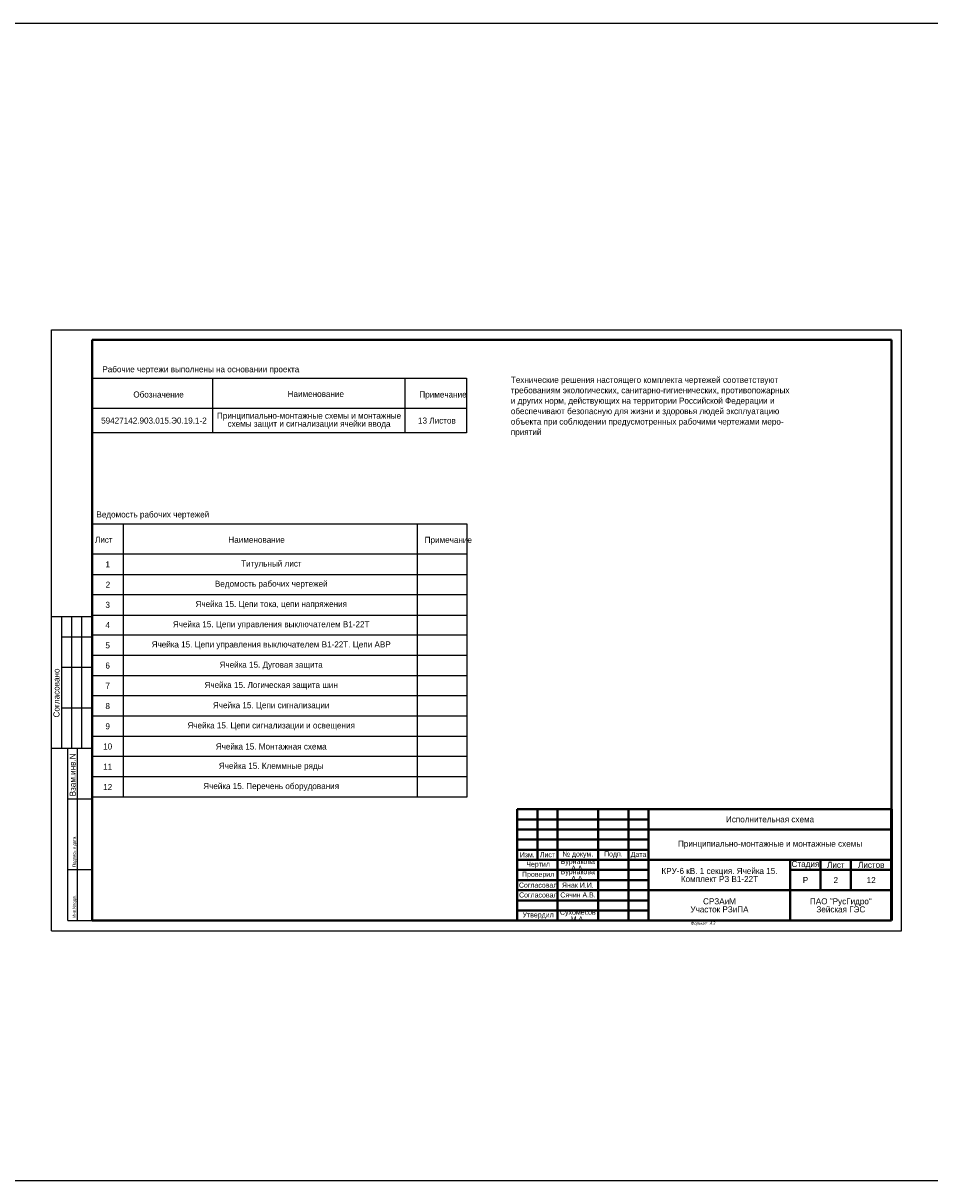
# Model space of a CAD drawing. Header units: millimetres. Extents: x 7700 to 12777, y -2533 to 2568.
# Tile 33 of 74: x 8230 to 8679, y 529 to 1101. Entities that reach past the tile are written whole.
import ezdxf

# ---------------------------------------------------------------- set-up
doc = ezdxf.new("R2010")
doc.units = ezdxf.units.MM
doc.layers.add('основная 0.5', color=7, linetype='Continuous', lineweight=50)
doc.layers.add('тонкая 0.25', color=7, linetype='Continuous', lineweight=25)
doc.styles.add('SIMPLEX', font='txt', dxfattribs={"height": 5})

msp = doc.modelspace()

# ---------------------------------------------------------------- linework, layer by layer
for p, q in [((8244.44, 652.45), (8244.44, 949.5)), ((8244.44, 949.5), (8664.45, 949.5)), ((8244.44, 652.45), (8244.44, 949.5)), ((8664.45, 652.45), (8664.45, 949.5)), ((8664.45, 652.45), (8664.45, 949.5)), ((8264.44, 807.69), (8244.44, 807.69)), ((8249.44, 742.69), (8249.44, 807.69)), ((8254.44, 742.69), (8254.44, 807.69)), ((8259.44, 742.69), (8259.44, 807.69)), ((8249.44, 797.69), (8264.44, 797.69)), ((8249.44, 782.69), (8264.44, 782.69)), ((8249.44, 762.69), (8264.44, 762.69)), ((8244.44, 742.69), (8264.44, 742.69)), ((8252.44, 657.5), (8252.44, 742.69)), ((8257.31, 657.5), (8257.31, 742.69)), ((8252.44, 717.69), (8264.44, 717.69)), ((8252.44, 682.69), (8264.44, 682.69)), ((8244.44, 652.45), (8664.45, 652.45)), ((8252.44, 657.5), (8264.44, 657.5))]:
    msp.add_line(p, q)
at = {"lineweight": 40}
for p, q in [((8264.44, 944.5), (8659.53, 944.5)), ((8659.53, 944.5), (8659.53, 657.5)), ((8474.53, 692.5), (8539.53, 692.5)), ((8474.53, 682.49), (8539.53, 682.49)), ((8474.53, 677.49), (8539.53, 677.49)), ((8474.53, 672.49), (8539.53, 672.49)), ((8474.53, 667.49), (8539.53, 667.49)), ((8474.53, 662.49), (8539.53, 662.49)), ((8264.44, 657.5), (8659.53, 657.5))]:
    msp.add_line(p, q, dxfattribs=at)
at = {"linetype": 'Continuous', "lineweight": 40}
msp.add_line((8264.44, 944.5), (8264.44, 657.5), dxfattribs=at)
at = {"linetype": 'Continuous'}
for p, q in [((8264.45, 925.59), (8449.45, 925.59)), ((8324.17, 898.59), (8324.17, 925.59)), ((8419.19, 898.59), (8419.19, 925.59)), ((8449.45, 925.59), (8449.45, 898.59)), ((8449.45, 910.59), (8264.45, 910.59)), ((8449.45, 898.59), (8264.45, 898.59)), ((8264.7, 853.51), (8449.7, 853.51)), ((8279.87, 853.51), (8279.87, 718.51)), ((8425.15, 853.51), (8425.15, 718.51)), ((8425.15, 853.51), (8425.15, 826.5)), ((8449.7, 853.51), (8449.7, 718.51)), ((8449.7, 838.51), (8264.44, 838.51)), ((8264.7, 828.51), (8449.7, 828.51)), ((8449.7, 818.51), (8264.44, 818.51)), ((8264.44, 808.51), (8449.7, 808.51)), ((8264.44, 798.51), (8264.44, 778.51)), ((8449.7, 798.51), (8264.44, 798.51)), ((8449.7, 788.51), (8264.44, 788.51)), ((8449.7, 778.51), (8264.44, 778.51)), ((8449.7, 768.51), (8264.44, 768.51)), ((8264.44, 758.51), (8264.44, 738.51)), ((8449.7, 758.51), (8264.44, 758.51)), ((8449.7, 748.51), (8264.44, 748.51)), ((8449.7, 738.51), (8264.44, 738.51)), ((8449.7, 728.51), (8264.44, 728.51)), ((8449.7, 718.51), (8264.44, 718.51))]:
    msp.add_line(p, q, dxfattribs=at)
at = {"color": 2}
msp.add_lwpolyline([(7701.96, 1101.04), (12739.64, 1101.04), (12739.64, 528.85), (7701.96, 528.85)], close=True, dxfattribs=at)
at = {"layer": 'основная 0.5', "lineweight": 40}
for p, q in [((8474.53, 712.5), (8659.53, 712.5)), ((8474.53, 712.5), (8474.53, 657.5)), ((8484.53, 687.5), (8484.53, 712.5)), ((8494.53, 657.5), (8494.53, 712.5)), ((8514.53, 657.5), (8514.53, 712.5)), ((8529.53, 657.5), (8529.53, 712.5)), ((8539.53, 657.5), (8539.53, 712.5)), ((8539.53, 702.5), (8659.53, 702.5)), ((8474.53, 692.5), (8539.53, 692.5)), ((8474.53, 687.5), (8659.53, 687.5)), ((8609.53, 657.5), (8609.53, 687.5)), ((8624.53, 672.5), (8624.53, 687.5)), ((8639.53, 672.5), (8639.53, 687.5)), ((8609.53, 682.5), (8659.53, 682.5)), ((8539.53, 672.5), (8659.53, 672.5)), ((8474.53, 657.5), (8659.53, 657.5))]:
    msp.add_line(p, q, dxfattribs=at)
at = {"layer": 'основная 0.5', "color": 0}
msp.add_line((8659.53, 657.5), (8659.53, 712.5), dxfattribs=at)
at = {"layer": 'тонкая 0.25', "lineweight": 40}
for p, q in [((8474.53, 707.5), (8539.53, 707.5)), ((8474.53, 702.5), (8539.53, 702.5)), ((8474.53, 702.5), (8539.53, 702.5)), ((8539.53, 697.5), (8474.53, 697.5))]:
    msp.add_line(p, q, dxfattribs=at)

# ---------------------------------------------------------------- texts
at = {"linetype": 'Continuous', "style": 'SIMPLEX'}
for s, p in [('Рабочие чертежи выполнены на основании проекта', (8269.53, 928.47)), ('Технические решения настоящего комплекта чертежей соответствуют', (8471.42, 923.24)), ('требованиям экологических, санитарно-гигиенических, противопожарных', (8471.42, 918.1)), ('Обозначение', (8284.84, 916)), ('Наименование', (8361.09, 916.27)), ('Примечание', (8426.22, 916)), ('и других норм, действующих на территории Российской Федерации и', (8471.42, 912.94)), ('обеспечивают безопасную для жизни и здоровья людей эксплуатацию', (8471.42, 907.78)), ('объекта при соблюдении предусмотренных рабочими чертежами меро-', (8471.42, 902.62)), ('приятий', (8471.42, 897.46)), ('Ведомость рабочих чертежей ', (8266.59, 856.72)), ('Лист', (8265.87, 844.19)), ('Наименование', (8331.82, 844.19)), ('Примечание', (8428.84, 844.16))]:
    msp.add_text(s, height=3, dxfattribs=at).set_placement(p)
for s, height, p in [('Согласовано', 3, (8248.35, 757.88)), ('Взам.инв.N', 3, (8256.35, 718.88)), ('Подпись и дата', 1.5, (8256.35, 683.88)), ('Инв.Nподл.', 1.5, (8256.35, 658.88))]:
    msp.add_text(s, height=height, rotation=90, dxfattribs=at).set_placement(p)
at = {"lineweight": 35, "char_height": 3, "attachment_point": 5, "line_spacing_factor": 0.8, "style": 'SIMPLEX'}
for s, insert, width in [('Принципиально-монтажные схемы и монтажные схемы защит и сигнализации ячейки ввода', (8371.68, 904.59), 95.0224), ('59427142.903.015.Э0.19.1-2', (8295.03, 904.59), 58.2798), (' 13 Листов', (8434.32, 904.59), 30.2608), ('Титульный лист', (8353.09, 833.51), 144.1196), ('1', (8272.16, 833.51), 15.4342), ('2', (8272.29, 823.51), 15.1763), ('Ведомость рабочих чертежей', (8353.01, 823.51), 144.2869), ('3', (8272.16, 813.51), 15.4342), ('Ячейка 15. Цепи тока, цепи напряжения', (8353.02, 813.51), 144.2554), ('4', (8272.16, 803.51), 15.4342), ('Ячейка 15. Цепи управления выключателем В1-22Т', (8352.97, 803.51), 144.3686), ('5', (8272.16, 793.51), 15.4342), ('Ячейка 15. Цепи управления выключателем В1-22Т. Цепи АВР', (8352.97, 793.51), 144.3686), ('6', (8272.16, 783.51), 15.4342), ('Ячейка 15. Дуговая защита ', (8352.97, 783.51), 144.3686), ('7', (8272.16, 773.51), 15.4342), ('Ячейка 15. Логическая защита шин', (8352.97, 773.51), 144.3686), ('8', (8272.16, 763.51), 15.4342), ('Ячейка 15. Цепи сигнализации', (8352.97, 763.51), 144.3686), ('9', (8272.16, 753.51), 15.4342), ('Ячейка 15. Цепи сигнализации и освещения', (8352.97, 753.51), 144.3686), ('10', (8272.16, 743.51), 15.4342), ('Ячейка 15. Монтажная схема', (8352.97, 743.51), 144.3686), ('11', (8272.16, 733.51), 15.4342), ('Ячейка 15. Клеммные ряды', (8352.97, 733.51), 144.3686), ('12', (8272.16, 723.51), 15.4342), ('Ячейка 15. Перечень оборудования', (8352.97, 723.51), 144.3686), ('Исполнительная схема', (8599.53, 707.51), 120), ('Стадия', (8617.03, 685), 15), ('Лист', (8632.03, 685), 15), ('Листов', (8649.53, 685), 20), ('КРУ-6 кВ. 1 секция. Ячейка 15.\\PКомплект РЗ В1-22Т', (8574.53, 680), 70), ('Р', (8617.03, 677.5), 15), ('2', (8632.03, 677.5), 15), ('12', (8649.53, 677.5), 20), ('СРЗАиМ\\PУчасток РЗиПА', (8574.53, 665), 70), ('ПАО "РусГидро"  \\PЗейская ГЭС', (8634.53, 665), 50)]:
    msp.add_mtext(s, dxfattribs=dict(at, insert=insert, width=width))
at = {"color": 1, "lineweight": 35, "insert": (8599.53, 695), "char_height": 3, "width": 120, "attachment_point": 5, "line_spacing_factor": 0.8, "style": 'SIMPLEX'}
msp.add_mtext('\\pt36;{\\C256;Принципиально-монтажные и монтажные схемы}', dxfattribs=at)
at = {"char_height": 2.5, "attachment_point": 5, "line_spacing_factor": 0.8, "style": 'SIMPLEX'}
for s, insert, width in [('Изм.', (8479.53, 690), 10), ('Лист', (8489.53, 690.05), 10), ('Бурнакова А.А.', (8504.53, 685.03), 20), ('№ докум.', (8504.53, 690), 20), ('Подп{\\fGENISO|b0|i1|c204|p2;.}', (8522.03, 690.06), 15), ('Дата', (8534.53, 689.83), 10), ('Проверил', (8484.91, 679.99), 19.2416), ('Чертил', (8484.91, 684.99), 19.2416), ('Бурнакова А.А.', (8504.53, 679.99), 20), ('Согласовал', (8484.91, 674.99), 19.2416), ('Янак И.И.', (8504.53, 674.99), 20), ('Согласовал', (8484.99, 670.13), 19.2416), ('Сячин А.В.', (8504.61, 670.13), 20), ('Утвердил', (8484.91, 659.96), 19.2416), ('Сухомесов М.А.', (8504.53, 659.96), 20)]:
    msp.add_mtext(s, dxfattribs=dict(at, insert=insert, width=width))
at = {"lineweight": 30, "insert": (8560.13, 656.97), "char_height": 1.6, "attachment_point": 1, "style": 'SIMPLEX'}
msp.add_mtext_dynamic_manual_height_columns('{\\fGENISO|b0|i1|c204|p2;Формат А3}', width=45.8537, gutter_width=12.5, heights=[0], dxfattribs=at)

doc.saveas('drawing.dxf')
